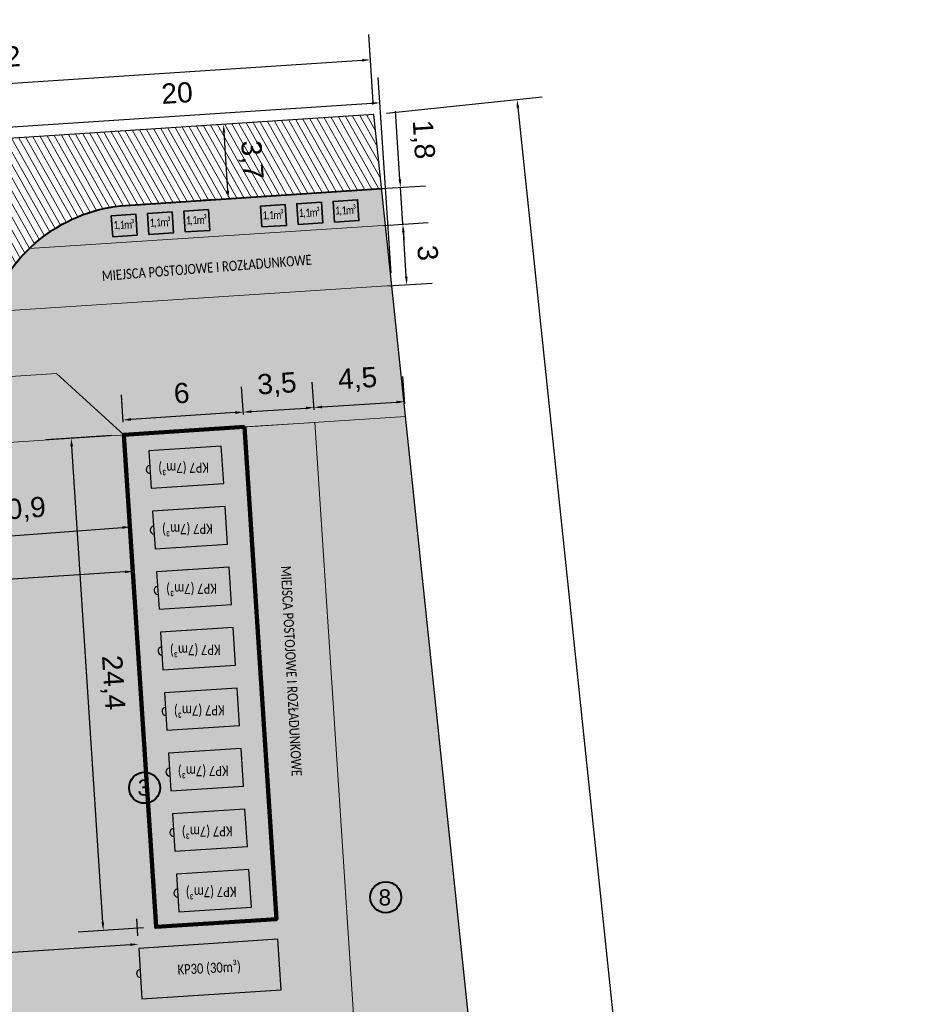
# Model space of a CAD drawing. Header units: millimetres. Extents: x 1599 to 2115, y 825 to 1141.
# Tile 6 of 6: x 1875 to 1920, y 1021 to 1070. Entities that reach past the tile are written whole.
import ezdxf
from ezdxf.lldxf.tags import DXFTag

# ---------------------------------------------------------------- set-up
doc = ezdxf.new("R2010")
doc.units = ezdxf.units.MM
for name, color, linetype, lineweight, true_color in [('kontenery', 7, 'Continuous', 35, 0x3b3b3b), ('Ogrodzenie', 7, 'Continuous', 30, 0xf1c15f), ('opisy', 7, 'Continuous', 40, 0x3c7386)]:
    doc.layers.add(name, color=color, linetype=linetype, lineweight=lineweight, true_color=true_color)
for name, color, linetype, lineweight in [('KRAWĘŻNIKI', 252, 'Continuous', 40), ('organizacja ruchu', 7, 'Continuous', 0), ('Teren utwardzony', 253, 'Continuous', 13), ('wiata', 251, 'Continuous', 90), ('wymiary', 250, 'Continuous', 0)]:
    doc.layers.add(name, color=color, linetype=linetype, lineweight=lineweight)
doc.layers.add('wyposażenie', color=251, linetype='Continuous')
doc.styles.add('ROMANS-08', font='arial.ttf', dxfattribs={"width": 0.8, "height": 130})
doc.styles.get("Standard").update_dxf_attribs({"font": 'arial.ttf'})
tags = doc.linetypes.add('DASHED', pattern=[19.049999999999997, 12.7, -6.35]).pattern_tags.tags
tags[6:7] = [DXFTag(74, 4), DXFTag(75, 0), DXFTag(340, '0'), DXFTag(46, 1.0), DXFTag(50, 0.0), DXFTag(44, 0.0), DXFTag(45, 0.0)]
tags[4:5] = [DXFTag(74, 4), DXFTag(75, 0), DXFTag(340, '0'), DXFTag(46, 1.0), DXFTag(50, 0.0), DXFTag(44, 0.0), DXFTag(45, 0.0)]
doc.dimstyles.new('ISO-25', dxfattribs={"dimtxt": 1, "dimasz": 0.4, "dimexe": 1.25, "dimexo": 0.625, "dimtad": 1, "dimdec": 1, "dimtxsty": 'Standard', "dimcen": 1, "dimadec": 0, "dimazin": 0, "dimtfac": 1, "dimtdec": 1, "dimtmove": 0, "dimatfit": 3, "dimfxl": 1, "dimarcsym": 0})
picture_1 = doc.add_image_def('image1.jpg', size_in_pixel=(1228, 751))

# ---------------------------------------------------------------- blocks, each defined once
blk = doc.blocks.new('*D108')
at = {"layer": 'Defpoints', "color": 0, "transparency": 16777216}
for p in [(1880.552623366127, 1049.293472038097), (1877.938603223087, 1049.122711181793), (1882.143162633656, 1024.945376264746)]:
    blk.add_point(p, dxfattribs=at)
at = {"layer": 'wymiary', "color": 0, "lineweight": -2, "transparency": 16777216}
for p, q in [((1879.928952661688, 1049.252730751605), (1876.69126181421, 1049.041228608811)), ((1879.503068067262, 1025.173764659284), (1877.964677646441, 1048.723561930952)), ((1881.519491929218, 1024.904634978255), (1878.281801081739, 1024.69313283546))]:
    blk.add_line(p, q, dxfattribs=at)
at = {"layer": 'wymiary', "color": 0, "transparency": 16777216}
for points in [[(1878.031202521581, 1048.727907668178), (1877.898152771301, 1048.719216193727), (1877.938603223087, 1049.122711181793)], [(1879.569592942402, 1025.178110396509), (1879.436543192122, 1025.169418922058), (1879.529142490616, 1024.774615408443)]]:
    blk.add_solid(points, dxfattribs=at)
at = {"layer": 'wymiary', "color": 0, "transparency": 16777216, "insert": (1879.957220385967, 1037.028578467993), "char_height": 1, "attachment_point": 5, "rotation": 273.73753615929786}
blk.add_mtext('24,4', dxfattribs=at)
blk = doc.blocks.new('*D109')
at = {"layer": 'Defpoints', "color": 0, "transparency": 16777216}
for p in [(1880.504707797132, 1050.02695105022), (1880.552623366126, 1049.293472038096), (1886.505750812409, 1049.682368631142)]:
    blk.add_point(p, dxfattribs=at)
at = {"layer": 'wymiary', "color": 0, "lineweight": -2, "transparency": 16777216}
for p, q in [((1880.511881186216, 1049.917142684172), (1880.423223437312, 1051.274292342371)), ((1886.4650086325, 1050.306039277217), (1886.376350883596, 1051.663188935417)), ((1886.058686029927, 1050.389772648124), (1880.90385701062, 1050.053026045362))]:
    blk.add_line(p, q, dxfattribs=at)
at = {"layer": 'wymiary', "color": 0, "transparency": 16777216}
for points in [[(1886.054340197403, 1050.456297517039), (1886.06303186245, 1050.323247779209), (1886.457835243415, 1050.415847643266)], [(1880.899511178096, 1050.119550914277), (1880.908202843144, 1049.986501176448), (1880.504707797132, 1050.02695105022)]]:
    blk.add_solid(points, dxfattribs=at)
at = {"layer": 'wymiary', "color": 0, "transparency": 16777216, "insert": (1883.407246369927, 1051.354557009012), "char_height": 1, "attachment_point": 5, "rotation": 3.737618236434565}
blk.add_mtext('6', dxfattribs=at)
blk = doc.blocks.new('*D116')
at = {"layer": 'Defpoints', "color": 0, "transparency": 16777216}
for p in [(1892.747364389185, 1067.847781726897), (1892.92471851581, 1065.134037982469), (1855.760054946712, 1062.705176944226)]:
    blk.add_point(p, dxfattribs=at)
at = {"layer": 'wymiary', "color": 0, "lineweight": -2, "transparency": 16777216}
for p, q in [((1892.883959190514, 1065.75770750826), (1892.665845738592, 1069.095120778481)), ((1855.981849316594, 1065.445006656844), (1892.348215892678, 1067.821695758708)), ((1855.719295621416, 1063.328846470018), (1855.501182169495, 1066.666259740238))]:
    blk.add_line(p, q, dxfattribs=at)
at = {"layer": 'wymiary', "color": 0, "transparency": 16777216}
for points in [[(1892.343868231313, 1067.888220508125), (1892.352563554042, 1067.75517100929), (1892.747364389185, 1067.847781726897)], [(1855.977501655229, 1065.511531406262), (1855.986196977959, 1065.378481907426), (1855.582700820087, 1065.418920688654)]]:
    blk.add_solid(points, dxfattribs=at)
at = {"layer": 'wymiary', "color": 0, "transparency": 16777216, "insert": (1874.085082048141, 1067.856696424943), "char_height": 1, "attachment_point": 5, "rotation": 3.7391933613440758}
blk.add_mtext('37,2', dxfattribs=at)
blk = doc.blocks.new('*D117')
at = {"layer": 'Defpoints', "color": 0, "transparency": 16777216}
for p in [(1892.924718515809, 1065.134037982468), (1917.518229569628, 898.873348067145), (1910.436133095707, 898.1307427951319)]:
    blk.add_point(p, dxfattribs=at)
at = {"layer": 'wymiary', "color": 0, "lineweight": -2, "transparency": 16777216}
for p, q in [((1893.546310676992, 1065.199216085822), (1901.249999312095, 1066.006999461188)), ((1900.048528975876, 1065.478824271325), (1917.476515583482, 899.2711670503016)), ((1911.05772525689, 898.1959208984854), (1918.761413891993, 899.0037042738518))]:
    blk.add_line(p, q, dxfattribs=at)
at = {"layer": 'wymiary', "color": 0, "transparency": 16777216}
for points in [[(1900.114832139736, 1065.485776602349), (1899.982225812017, 1065.471871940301), (1900.00681498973, 1065.876643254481)], [(1917.542818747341, 899.278119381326), (1917.410212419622, 899.2642147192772), (1917.518229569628, 898.873348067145)]]:
    blk.add_solid(points, dxfattribs=at)
at = {"layer": 'wymiary', "color": 0, "transparency": 16777216, "insert": (1909.981792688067, 982.5028443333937), "char_height": 1, "attachment_point": 5, "rotation": 275.9859719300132}
blk.add_mtext('167,9', dxfattribs=at)
blk = doc.blocks.new('*D135')
at = {"layer": 'Defpoints', "color": 0, "transparency": 16777216}
for p in [(1880.728650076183, 1046.598841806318), (1869.842229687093, 1045.787531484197), (1880.86742565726, 1044.736706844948)]:
    blk.add_point(p, dxfattribs=at)
at = {"layer": 'wymiary', "color": 0, "lineweight": -2, "transparency": 16777216}
for p, q in [((1880.775099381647, 1045.97557022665), (1880.960324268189, 1043.490163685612)), ((1869.888678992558, 1045.164259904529), (1870.073903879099, 1042.67885336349)), ((1870.379899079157, 1043.955124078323), (1880.468531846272, 1044.70697928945))]:
    blk.add_line(p, q, dxfattribs=at)
at = {"layer": 'wymiary', "color": 0, "transparency": 16777216}
for points in [[(1880.463577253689, 1044.773461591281), (1880.473486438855, 1044.640496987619), (1880.86742565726, 1044.736706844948)], [(1870.374944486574, 1044.021606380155), (1870.38485367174, 1043.888641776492), (1869.98100526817, 1043.925396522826)]]:
    blk.add_solid(points, dxfattribs=at)
at = {"layer": 'wymiary', "color": 0, "transparency": 16777216, "insert": (1875.333103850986, 1045.553616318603), "char_height": 1, "attachment_point": 5, "rotation": 4.262088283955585}
blk.add_mtext('10,9', dxfattribs=at)
blk = doc.blocks.new('*D136')
at = {"layer": 'Defpoints', "color": 0, "transparency": 16777216}
for p in [(1880.955249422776, 1043.130041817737), (1861.917597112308, 1041.885854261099), (1861.956403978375, 1041.292059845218)]:
    blk.add_point(p, dxfattribs=at)
at = {"layer": 'wymiary', "color": 0, "lineweight": -2, "transparency": 16777216}
for p, q in [((1880.594907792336, 1042.510161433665), (1862.355552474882, 1041.318145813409)), ((1880.996008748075, 1042.506372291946), (1881.07557493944, 1041.288908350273)), ((1861.958356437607, 1041.262184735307), (1862.037922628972, 1040.044720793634))]:
    blk.add_line(p, q, dxfattribs=at)
at = {"layer": 'wymiary', "color": 0, "transparency": 16777216}
for points in [[(1880.590560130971, 1042.576686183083), (1880.599255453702, 1042.443636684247), (1880.994056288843, 1042.536247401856)], [(1862.351204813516, 1041.384670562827), (1862.359900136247, 1041.251621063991), (1861.956403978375, 1041.292059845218)]]:
    blk.add_solid(points, dxfattribs=at)
at = {"layer": 'wymiary', "color": 0, "transparency": 16777216, "insert": (1871.395279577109, 1043.137498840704), "char_height": 1, "attachment_point": 5, "rotation": 3.739193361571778}
blk.add_mtext('19,1', dxfattribs=at)
blk = doc.blocks.new('*D144')
at = {"layer": 'Defpoints', "color": 0, "transparency": 16777216}
for p in [(1889.954566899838, 1050.644270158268), (1890.002481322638, 1049.910792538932), (1886.50575081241, 1049.682368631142)]:
    blk.add_point(p, dxfattribs=at)
at = {"layer": 'wymiary', "color": 0, "lineweight": -2, "transparency": 16777216}
for p, q in [((1889.961740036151, 1050.534463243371), (1889.873084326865, 1051.891611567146)), ((1886.465009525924, 1050.306039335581), (1886.376353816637, 1051.663187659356)), ((1886.856985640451, 1050.441920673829), (1889.555417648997, 1050.618195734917))]:
    blk.add_line(p, q, dxfattribs=at)
at = {"layer": 'wymiary', "color": 0, "transparency": 16777216}
for points in [[(1886.852639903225, 1050.508445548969), (1886.861331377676, 1050.375395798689), (1886.45783638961, 1050.415846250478)], [(1889.551071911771, 1050.684720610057), (1889.559763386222, 1050.551670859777), (1889.954566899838, 1050.644270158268)]]:
    blk.add_solid(points, dxfattribs=at)
at = {"layer": 'wymiary', "color": 0, "transparency": 16777216, "insert": (1888.126286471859, 1051.753405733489), "char_height": 1, "attachment_point": 5, "rotation": 3.737536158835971}
blk.add_mtext('3,5', dxfattribs=at)
blk = doc.blocks.new('*D145')
at = {"layer": 'Defpoints', "color": 0, "transparency": 16777216}
for p in [(1894.442209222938, 1050.937949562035), (1890.002481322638, 1049.910792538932), (1894.490196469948, 1050.204348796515)]:
    blk.add_point(p, dxfattribs=at)
at = {"layer": 'wymiary', "color": 0, "lineweight": -2, "transparency": 16777216}
for p, q in [((1889.961685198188, 1050.53445965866), (1889.872901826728, 1051.891727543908)), ((1894.449400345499, 1050.828015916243), (1894.360616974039, 1052.185283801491)), ((1890.353641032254, 1050.6705028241), (1894.043062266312, 1050.911840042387))]:
    blk.add_line(p, q, dxfattribs=at)
at = {"layer": 'wymiary', "color": 0, "transparency": 16777216}
for points in [[(1890.349289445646, 1050.737027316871), (1890.357992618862, 1050.603978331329), (1889.954494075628, 1050.644393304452)], [(1894.038710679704, 1050.978364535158), (1894.04741385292, 1050.845315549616), (1894.442209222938, 1050.937949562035)]]:
    blk.add_solid(points, dxfattribs=at)
at = {"layer": 'wymiary', "color": 0, "transparency": 16777216, "insert": (1892.118462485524, 1052.012469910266), "char_height": 1, "attachment_point": 5, "rotation": 3.7425740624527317}
blk.add_mtext('4,5', dxfattribs=at)
blk = doc.blocks.new('*D146')
at = {"layer": 'Defpoints', "color": 0, "transparency": 16777216}
for p in [(1892.792508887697, 1059.613664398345), (1894.354639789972, 1059.715755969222), (1892.988153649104, 1056.620050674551)]:
    blk.add_point(p, dxfattribs=at)
at = {"layer": 'wymiary', "color": 0, "lineweight": -2, "transparency": 16777216}
for p, q in [((1893.416178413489, 1059.654423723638), (1895.601978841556, 1059.797274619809)), ((1894.524198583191, 1057.121290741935), (1894.38072575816, 1059.316607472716)), ((1893.611823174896, 1056.660809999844), (1895.797623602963, 1056.803660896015))]:
    blk.add_line(p, q, dxfattribs=at)
at = {"layer": 'wymiary', "color": 0, "transparency": 16777216}
for points in [[(1894.447250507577, 1059.32095513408), (1894.314201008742, 1059.312259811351), (1894.354639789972, 1059.715755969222)], [(1894.590723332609, 1057.1256384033), (1894.457673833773, 1057.116943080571), (1894.550284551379, 1056.722142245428)]]:
    blk.add_solid(points, dxfattribs=at)
at = {"layer": 'wymiary', "color": 0, "transparency": 16777216, "insert": (1895.58595813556, 1058.293027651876), "char_height": 1, "attachment_point": 5, "rotation": 273.739193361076}
blk.add_mtext('3', dxfattribs=at)
blk = doc.blocks.new('*D147')
at = {"layer": 'Defpoints', "color": 0, "transparency": 16777216}
for p in [(1894.235804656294, 1061.534084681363), (1892.673673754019, 1061.431993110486), (1892.792508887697, 1059.613664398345)]:
    blk.add_point(p, dxfattribs=at)
at = {"layer": 'wymiary', "color": 0, "lineweight": -2, "transparency": 16777216}
for p, q in [((1894.209718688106, 1061.93323317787), (1893.989389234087, 1065.304554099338)), ((1893.297343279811, 1061.472752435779), (1895.483143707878, 1061.61560333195)), ((1894.354639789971, 1059.715755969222), (1894.235804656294, 1061.534084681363)), ((1893.416178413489, 1059.654423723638), (1895.601978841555, 1059.797274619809)), ((1894.380725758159, 1059.316607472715), (1894.406811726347, 1058.917458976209))]:
    blk.add_line(p, q, dxfattribs=at)
at = {"layer": 'wymiary', "color": 0, "transparency": 16777216}
for points in [[(1894.276243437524, 1061.937580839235), (1894.143193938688, 1061.928885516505), (1894.235804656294, 1061.534084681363)], [(1894.447250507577, 1059.32095513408), (1894.314201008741, 1059.312259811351), (1894.354639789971, 1059.715755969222)]]:
    blk.add_solid(points, dxfattribs=at)
at = {"layer": 'wymiary', "color": 0, "transparency": 16777216, "insert": (1895.30985619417, 1063.898418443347), "char_height": 1, "attachment_point": 5, "rotation": 273.7391933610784}
blk.add_mtext('1,8', dxfattribs=at)
blk = doc.blocks.new('*D149')
at = {"layer": 'Defpoints', "color": 0, "transparency": 16777216}
for p in [(1893.22061375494, 1065.720129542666), (1893.811822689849, 1056.673880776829), (1873.876421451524, 1055.37102169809)]:
    blk.add_point(p, dxfattribs=at)
at = {"layer": 'wymiary', "color": 0, "lineweight": -2, "transparency": 16777216}
for p, q in [((1893.771063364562, 1057.297550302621), (1893.139095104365, 1066.96746859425)), ((1873.835662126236, 1055.994691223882), (1873.203693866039, 1065.664609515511)), ((1873.684361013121, 1064.443356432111), (1892.821465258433, 1065.694043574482))]:
    blk.add_line(p, q, dxfattribs=at)
at = {"layer": 'wymiary', "color": 0, "transparency": 16777216}
for points in [[(1892.817117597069, 1065.7605683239), (1892.825812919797, 1065.627518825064), (1893.22061375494, 1065.720129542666)], [(1873.680013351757, 1064.509881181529), (1873.688708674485, 1064.376831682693), (1873.285212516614, 1064.417270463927)]]:
    blk.add_solid(points, dxfattribs=at)
at = {"layer": 'wymiary', "color": 0, "transparency": 16777216, "insert": (1883.178856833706, 1066.201855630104), "char_height": 1, "attachment_point": 5, "rotation": 3.7391933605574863}
blk.add_mtext('20', dxfattribs=at)
blk = doc.blocks.new('*D150')
at = {"layer": 'Defpoints', "color": 0, "transparency": 16777216}
for p in [(1885.477042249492, 1064.647302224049), (1885.477042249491, 1064.647302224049), (1885.716889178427, 1060.977339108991)]:
    blk.add_point(p, dxfattribs=at)
at = {"layer": 'wymiary', "color": 0, "lineweight": -2, "transparency": 16777216}
for p, q in [((1884.8533727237, 1064.606542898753), (1884.229703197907, 1064.565783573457)), ((1885.690803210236, 1061.376487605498), (1885.503128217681, 1064.248153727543)), ((1885.093219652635, 1060.936579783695), (1884.469550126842, 1060.895820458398))]:
    blk.add_line(p, q, dxfattribs=at)
at = {"layer": 'wymiary', "color": 0, "transparency": 16777216}
for points in [[(1885.569652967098, 1064.252501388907), (1885.436603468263, 1064.243806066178), (1885.477042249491, 1064.647302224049)], [(1885.757327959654, 1061.380835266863), (1885.624278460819, 1061.372139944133), (1885.716889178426, 1060.977339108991)]]:
    blk.add_solid(points, dxfattribs=at)
at = {"layer": 'wymiary', "color": 0, "transparency": 16777216, "insert": (1886.820310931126, 1062.892271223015), "char_height": 1, "attachment_point": 5, "rotation": 273.73919336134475}
blk.add_mtext('3,7', dxfattribs=at)
blk = doc.blocks.new('*D151')
at = {"layer": 'Defpoints', "color": 0, "transparency": 16777216}
for p in [(1881.280326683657, 1023.886880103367), (1863.285733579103, 1022.918737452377), (1863.299221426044, 1022.712264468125)]:
    blk.add_point(p, dxfattribs=at)
at = {"layer": 'wymiary', "color": 0, "lineweight": -2, "transparency": 16777216}
for p, q in [((1881.239585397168, 1024.510550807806), (1881.185356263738, 1025.340694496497)), ((1863.258480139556, 1023.335935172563), (1863.204251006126, 1024.166078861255)), ((1880.867689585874, 1024.067278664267), (1863.684882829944, 1022.94481187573))]:
    blk.add_line(p, q, dxfattribs=at)
at = {"layer": 'wymiary', "color": 0, "transparency": 16777216}
for points in [[(1880.863343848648, 1024.133803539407), (1880.872035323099, 1024.000753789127), (1881.266838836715, 1024.09335308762)], [(1863.680537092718, 1023.01133675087), (1863.689228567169, 1022.87828700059), (1863.285733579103, 1022.918737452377)]]:
    blk.add_solid(points, dxfattribs=at)
at = {"layer": 'wymiary', "color": 0, "transparency": 16777216, "insert": (1872.202262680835, 1024.639203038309), "char_height": 1, "attachment_point": 5, "rotation": 3.737536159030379}
blk.add_mtext('18', dxfattribs=at)

msp = doc.modelspace()

# ---------------------------------------------------------------- hatches: boundary and pattern name
at = {"layer": 'kontenery', "true_color": 0xffffff}
h = msp.add_hatch(color=7, dxfattribs=at)
h.dxf.hatch_style = 1
h.paths.add_polyline_path([(1888.524399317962, 1060.687935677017), (1887.310804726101, 1060.608622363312), (1887.378221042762, 1059.577066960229), (1888.591815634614, 1059.656380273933)])
h = msp.add_hatch(color=7, dxfattribs=at)
h.dxf.hatch_style = 1
h.paths.add_polyline_path([(1890.320567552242, 1060.80532253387), (1889.106972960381, 1060.726009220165), (1889.174389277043, 1059.694453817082), (1890.387983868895, 1059.773767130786)])
h = msp.add_hatch(color=7, dxfattribs=at)
h.dxf.hatch_style = 1
h.paths.add_polyline_path([(1892.116735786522, 1060.922709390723), (1890.903141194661, 1060.843396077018), (1890.970557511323, 1059.811840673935), (1892.184152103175, 1059.891153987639)])
h = msp.add_hatch(color=7, dxfattribs=at)
h.dxf.hatch_style = 1
h.paths.add_polyline_path([(1881.140152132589, 1060.205345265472), (1879.926557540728, 1060.126031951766), (1879.99397385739, 1059.094476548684), (1881.207568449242, 1059.173789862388)])
h = msp.add_hatch(color=7, dxfattribs=at)
h.dxf.hatch_style = 1
h.paths.add_polyline_path([(1882.936320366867, 1060.32273212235), (1881.722725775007, 1060.243418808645), (1881.790142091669, 1059.211863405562), (1883.003736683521, 1059.291176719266)])
h = msp.add_hatch(color=7, dxfattribs=at)
h.dxf.hatch_style = 1
h.paths.add_polyline_path([(1884.732488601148, 1060.440118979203), (1883.518894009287, 1060.360805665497), (1883.586310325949, 1059.329250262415), (1884.799904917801, 1059.408563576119)])
at = {"layer": 'opisy', "true_color": 0xffffff}
for points in [[(1881.534530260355, 1031.06289303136, -0.9999999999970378), (1881.609244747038, 1032.596404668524, -1.000000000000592)], [(1894.199701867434, 1026.74650896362, -0.9999999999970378), (1892.813754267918, 1026.085911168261, -1.000000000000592)]]:
    msp.add_hatch(color=7, dxfattribs=at).paths.add_polyline_path(points)
at = {"layer": 'Teren utwardzony', "true_color": 0xb9e08a}
h = msp.add_hatch(dxfattribs=at)
h.set_pattern_fill('ANSI31', color=71, scale=0.1, angle=254.4223784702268)
h.set_pattern_definition([(299.4223784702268, (0, 0), (0.27654948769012, 0.1559699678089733), [])])
h.paths.add_polyline_path([(1873.485131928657, 1061.35824914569), (1868.495775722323, 1061.0321745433), (1868.887065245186, 1055.044947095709), (1873.87642145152, 1055.371021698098)], flags=17)
h.paths.add_polyline_path([(1883.708277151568, 980.3691762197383), (1878.73553986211, 979.8477513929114, 0.3908220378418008), (1884.121147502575, 976.4881742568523)], flags=17)
edge = h.paths.add_edge_path()
edge.add_arc((1852.845766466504, 1052.577955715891), 8.285566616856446, 221.592685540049, 272.7745225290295)
edge.add_line((1853.246834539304, 1044.30210176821), (1853.745770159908, 1044.334709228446))
edge.add_line((1853.745770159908, 1044.334709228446), (1855.180716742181, 1022.378201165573))
edge.add_line((1855.180716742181, 1022.378201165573), (1842.122533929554, 1039.313528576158))
edge.add_line((1842.122533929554, 1039.313528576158), (1846.649133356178, 1047.077741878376))
edge = h.paths.add_edge_path()
edge.add_arc((1856.029557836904, 1057.211056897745), 3.000000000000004, 149.7574672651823, 261.838344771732)
edge.add_line((1855.603658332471, 1054.241442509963), (1855.12203933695, 1061.61082579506))
edge.add_line((1855.12203933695, 1061.61082579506), (1853.437854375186, 1058.722041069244))
h.paths.add_polyline_path([(1855.242577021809, 1044.432531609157), (1856.240789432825, 1044.492526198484), (1856.240448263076, 1044.497746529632)])
edge = h.paths.add_edge_path()
edge.add_line((1868.887065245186, 1055.044947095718), (1868.495775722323, 1061.0321745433))
edge.add_line((1868.495775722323, 1061.0321745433), (1873.485131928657, 1061.35824914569))
edge.add_line((1873.485131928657, 1061.35824914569), (1873.876421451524, 1055.37102169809))
edge.add_arc((1881.258932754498, 1052.889997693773), 7.788257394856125, 96.47199524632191, 161.4241632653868, ccw=False)
edge.add_line((1880.38105932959, 1060.628621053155), (1893.308552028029, 1061.473484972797))
edge.add_line((1893.308552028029, 1061.473484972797), (1892.92471851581, 1065.134037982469))
edge.add_line((1892.92471851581, 1065.134037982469), (1855.760054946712, 1062.705176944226))
edge.add_line((1855.760054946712, 1062.705176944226), (1855.12203933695, 1061.61082579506))
edge.add_line((1855.12203933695, 1061.61082579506), (1855.603658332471, 1054.241442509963))
edge.add_arc((1856.029557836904, 1057.211056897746), 3.000000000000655, 261.8383447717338, 273.7391933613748)
edge.add_line((1856.225202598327, 1054.217443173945), (1868.887065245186, 1055.044947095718))
edge = h.paths.add_edge_path()
edge.add_line((1876.621419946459, 1004.860768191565), (1875.924056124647, 1011.511404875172))
edge.add_line((1875.924056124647, 1011.511404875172), (1864.753708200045, 1010.781701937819))
edge.add_line((1864.753708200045, 1010.781701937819), (1857.859593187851, 1019.722769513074))
edge.add_line((1857.859593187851, 1019.722769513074), (1856.338255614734, 1043.001169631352))
edge.add_line((1856.338255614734, 1043.001169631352), (1855.34039940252, 1042.935724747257))
edge.add_line((1855.34039940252, 1042.935724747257), (1856.82312474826, 1020.248140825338))
edge.add_line((1856.82312474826, 1020.248140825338), (1865.688739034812, 1008.750210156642))
edge.add_line((1865.688739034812, 1008.750210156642), (1868.064507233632, 1010.582074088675))
edge.add_line((1868.064507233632, 1010.582074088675), (1870.506992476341, 1007.414383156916))
edge.add_line((1870.506992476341, 1007.414383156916), (1868.275369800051, 1005.693664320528))
edge.add_arc((1871.987184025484, 1010.407732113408), 5.999999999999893, 231.7834253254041, 275.9859719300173)
edge.add_line((1872.612893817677, 1004.440447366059), (1876.621419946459, 1004.860768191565))
edge = h.paths.add_edge_path()
edge.add_line((1882.914549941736, 1011.968058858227), (1883.583252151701, 1005.590762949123))
edge.add_line((1883.583252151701, 1005.590762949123), (1896.015095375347, 1006.894325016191))
edge.add_line((1896.015095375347, 1006.894325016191), (1902.950045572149, 940.7569190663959))
edge.add_line((1902.950045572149, 940.7569190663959), (1896.485487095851, 940.0790667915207))
edge.add_line((1896.485487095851, 940.0790667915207), (1897.006911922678, 935.1063295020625))
edge.add_line((1897.006911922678, 935.1063295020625), (1890.542353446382, 934.4284772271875))
edge.add_line((1890.542353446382, 934.4284772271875), (1887.786961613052, 960.7061667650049))
edge.add_arc((1874.247078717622, 957.7563580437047), 13.85748174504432, 12.29045340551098, 66.33479282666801)
edge.add_arc((1883.249139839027, 981.086810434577), 11.18058244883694, 192.041091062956, 252.081918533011, ccw=False)
edge.add_line((1872.314549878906, 978.7543940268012), (1871.484442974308, 986.6709782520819))
edge.add_arc((1865.517158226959, 986.0452684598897), 5.999999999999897, 5.985971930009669, 37.63444134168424)
edge.add_line((1870.268694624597, 989.7089963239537), (1837.773020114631, 1031.853059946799))
edge.add_line((1837.773020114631, 1031.853059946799), (1837.266364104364, 1030.984022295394))
edge.add_line((1837.266364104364, 1030.984022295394), (1838.848663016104, 1006.440246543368))
edge.add_line((1838.848663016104, 1006.440246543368), (1860.87340282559, 970.1005172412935))
edge.add_line((1860.87340282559, 970.1005172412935), (1890.204446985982, 920.2068581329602))
edge.add_line((1890.204446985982, 920.2068581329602), (1899.640402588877, 897.6362865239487))
edge.add_line((1899.640402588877, 897.6362865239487), (1910.436133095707, 898.130742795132))
edge.add_line((1910.436133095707, 898.130742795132), (1898.393500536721, 1012.979221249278))
edge.add_line((1898.393500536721, 1012.979221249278), (1882.914549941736, 1011.968058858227))
at = {"layer": 'Teren utwardzony', "true_color": 0xb0b0b0}
h = msp.add_hatch(dxfattribs=at)
h.set_pattern_fill('AR-B816', color=253, scale=0.002, angle=274)
h.set_pattern_definition([(274, (448.1767968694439, 40.17723832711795), (0.4054100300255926, 0.02834903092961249), []), (3.999999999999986, (448.1767968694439, 40.17723832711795), (0.3770609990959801, 0.4337590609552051), [0.4064, -0.4064])])
h.paths.add_polyline_path([(1855.603658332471, 1054.241442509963, -0.5321621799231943), (1853.437854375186, 1058.722041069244), (1846.649133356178, 1047.077741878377, 0.2271110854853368), (1853.246834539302, 1044.30210176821), (1856.240448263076, 1044.497746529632)])
h.paths.add_polyline_path([(1893.308552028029, 1061.473484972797), (1880.38105932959, 1060.628621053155, 0.291246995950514), (1873.876421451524, 1055.37102169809), (1856.225202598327, 1054.217443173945, -0.05197397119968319), (1855.603658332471, 1054.241442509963), (1856.240448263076, 1044.497746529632), (1856.739383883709, 1044.530353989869), (1861.7239904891, 1044.848281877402), (1862.3109247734, 1035.867440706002), (1857.321568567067, 1035.541366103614), (1856.734124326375, 1044.53001025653), (1856.240448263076, 1044.497746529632), (1857.859593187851, 1019.722769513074), (1864.753708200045, 1010.781701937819), (1898.393500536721, 1012.979221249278)])
h = msp.add_hatch(dxfattribs=at)
h.set_pattern_fill('AR-B816', color=253, scale=0.002, angle=218)
h.set_pattern_definition([(218, (448.1767968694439, 40.17723832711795), (0.2502048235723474, -0.3202475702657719), []), (307.9999999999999, (448.1767968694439, 40.17723832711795), (0.5704523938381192, -0.07004274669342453), [0.4064, -0.4064])])
h.paths.add_polyline_path([(1881.253310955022, 1003.838229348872), (1871.936398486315, 1002.861288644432, -0.2602546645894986), (1866.559152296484, 1005.164845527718), (1841.307000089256, 1037.914690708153), (1837.773020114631, 1031.853059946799), (1870.268694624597, 989.7089963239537, -0.1389770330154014), (1871.484442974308, 986.6709782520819), (1872.314549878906, 978.7543940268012, 0.2681401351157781), (1879.809356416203, 970.4485157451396, -0.2402833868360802), (1887.786961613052, 960.7061667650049), (1890.542353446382, 934.4284772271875), (1897.006911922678, 935.1063295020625), (1896.485487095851, 940.0790667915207), (1901.458224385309, 940.6004916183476), (1897.547538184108, 977.8960212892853), (1884.121147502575, 976.4881742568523, -0.3908220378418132), (1878.73553986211, 979.8477513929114), (1883.714134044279, 980.3697903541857)])
at = {"layer": 'wyposażenie', "true_color": 0xffffff}
h = msp.add_hatch(color=7, dxfattribs=at)
h.dxf.hatch_style = 1
h.paths.add_polyline_path([(1885.488543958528, 1046.883774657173), (1885.367297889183, 1048.739818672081), (1881.774954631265, 1048.505148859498), (1881.896200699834, 1046.649104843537), (1881.896665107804, 1046.649135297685)])
h = msp.add_hatch(color=7, dxfattribs=at)
h.dxf.hatch_style = 1
h.paths.add_polyline_path([(1885.684102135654, 1043.890155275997), (1885.562856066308, 1045.746199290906), (1881.970512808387, 1045.511529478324), (1882.091758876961, 1043.655485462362), (1882.092223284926, 1043.65551591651)])
h = msp.add_hatch(color=7, dxfattribs=at)
h.dxf.hatch_style = 1
h.paths.add_polyline_path([(1885.879660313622, 1040.896535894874), (1885.758414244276, 1042.752579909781), (1882.166070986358, 1042.517910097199), (1882.287317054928, 1040.661866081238), (1882.287781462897, 1040.661896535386)])
h = msp.add_hatch(color=7, dxfattribs=at)
h.dxf.hatch_style = 1
h.paths.add_polyline_path([(1886.075218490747, 1037.902916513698), (1885.953972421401, 1039.758960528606), (1882.36162916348, 1039.524290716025), (1882.482875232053, 1037.668246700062), (1882.483339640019, 1037.668277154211)])
h = msp.add_hatch(color=7, dxfattribs=at)
h.dxf.hatch_style = 1
h.paths.add_polyline_path([(1886.270776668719, 1034.909297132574), (1886.149530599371, 1036.765341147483), (1882.557187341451, 1036.5306713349), (1882.678433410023, 1034.674627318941), (1882.678897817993, 1034.674657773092)])
h = msp.add_hatch(color=7, dxfattribs=at)
h.dxf.hatch_style = 1
h.paths.add_polyline_path([(1886.466334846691, 1031.915677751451), (1886.345088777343, 1033.771721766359), (1882.752745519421, 1033.537051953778), (1882.873991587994, 1031.681007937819), (1882.874455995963, 1031.681038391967)])
h = msp.add_hatch(color=7, dxfattribs=at)
h.dxf.hatch_style = 1
h.paths.add_polyline_path([(1886.661893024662, 1028.922058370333), (1886.540646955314, 1030.778102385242), (1882.948303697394, 1030.54343257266), (1883.069549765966, 1028.6873885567), (1883.070014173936, 1028.687419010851)])
h = msp.add_hatch(color=7, dxfattribs=at)
h.dxf.hatch_style = 1
h.paths.add_polyline_path([(1886.857451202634, 1025.92843898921), (1886.736205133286, 1027.784483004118), (1883.143861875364, 1027.549813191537), (1883.265107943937, 1025.693769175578), (1883.265572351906, 1025.693799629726)])
h = msp.add_hatch(color=7, dxfattribs=at)
h.dxf.hatch_style = 1
h.paths.add_polyline_path([(1881.280326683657, 1023.886880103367), (1881.443291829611, 1021.392197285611), (1888.328616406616, 1021.841981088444), (1888.165651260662, 1024.336663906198), (1884.872205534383, 1024.121519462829)])

# ---------------------------------------------------------------- linework, layer by layer
at = {"layer": 'kontenery'}
for points in [[(1887.378221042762, 1059.577066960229), (1888.591815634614, 1059.656380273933), (1888.524399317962, 1060.687935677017), (1887.310804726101, 1060.608622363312)], [(1889.174389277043, 1059.694453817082), (1890.387983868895, 1059.773767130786), (1890.320567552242, 1060.80532253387), (1889.106972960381, 1060.726009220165)], [(1890.970557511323, 1059.811840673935), (1892.184152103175, 1059.891153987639), (1892.116735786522, 1060.922709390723), (1890.903141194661, 1060.843396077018)], [(1879.99397385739, 1059.094476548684), (1881.207568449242, 1059.173789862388), (1881.140152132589, 1060.205345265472), (1879.926557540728, 1060.126031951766)], [(1881.790142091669, 1059.211863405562), (1883.003736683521, 1059.291176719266), (1882.936320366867, 1060.32273212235), (1881.722725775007, 1060.243418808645)], [(1883.586310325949, 1059.329250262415), (1884.799904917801, 1059.408563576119), (1884.732488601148, 1060.440118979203), (1883.518894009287, 1060.360805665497)]]:
    msp.add_lwpolyline(points, close=True, dxfattribs=at)
at = {"layer": 'KRAWĘŻNIKI'}
msp.add_lwpolyline([(1853.437854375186, 1058.722041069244, 0.6007521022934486), (1856.225202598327, 1054.217443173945), (1873.876421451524, 1055.37102169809, -0.2912469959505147), (1880.38105932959, 1060.628621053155), (1893.308552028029, 1061.473484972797)], format="xyb", dxfattribs=at)
at = {"layer": 'KRAWĘŻNIKI', "color": 1, "linetype": 'DASHED', "lineweight": 15, "ltscale": 0.5}
msp.add_lwpolyline([(1908.555764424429, 916.0634896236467), (1897.566423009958, 915.5601657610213), (1894.686705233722, 922.4483792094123), (1865.166751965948, 972.6633827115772), (1849.366271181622, 998.7333930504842), (1847.441916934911, 1028.582948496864), (1858.683047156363, 1047.864206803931), (1894.490196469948, 1050.204348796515)], dxfattribs=at)
at = {"layer": 'Ogrodzenie'}
msp.add_lwpolyline([(1880.523316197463, 1010.800061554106), (1884.004232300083, 1011.165058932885), (1883.913191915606, 1012.033295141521), (1898.393500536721, 1012.979221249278), (1892.924718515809, 1065.134037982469), (1855.760054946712, 1062.705176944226), (1855.122039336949, 1061.61082579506), (1857.85959318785, 1019.722769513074), (1864.753708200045, 1010.781701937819), (1874.925414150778, 1011.446168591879), (1875.053305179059, 1010.226494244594), (1876.545126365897, 1010.382921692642)], dxfattribs=at)
at = {"layer": 'opisy'}
for centre, radius in [((1881.571887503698, 1031.829648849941), 0.7676653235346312), ((1893.506728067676, 1026.416210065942), 0.7676653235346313)]:
    msp.add_circle(centre, radius, dxfattribs=at)
at = {"layer": 'organizacja ruchu', "color": 253, "linetype": 'DASHED', "ltscale": 0.1, "true_color": 0xb0b0b0}
for points in [[(1893.616177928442, 1059.66749450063), (1875.864261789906, 1058.507335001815)], [(1893.811822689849, 1056.673880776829), (1893.811822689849, 1056.673880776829), (1873.876421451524, 1055.37102169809)], [(1848.623166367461, 1050.463686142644), (1877.21452651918, 1052.33224713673), (1880.552622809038, 1049.293480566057)], [(1888.556767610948, 1018.349425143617), (1892.049323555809, 1018.57757634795), (1890.002481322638, 1049.910792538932), (1886.50575081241, 1049.682368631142)]]:
    msp.add_lwpolyline(points, dxfattribs=at)
at = {"layer": 'wiata'}
msp.add_lwpolyline([(1886.509925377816, 1049.682641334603), (1880.552622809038, 1049.293480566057), (1882.143162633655, 1024.945376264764), (1888.100465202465, 1025.334537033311)], close=True, dxfattribs=at)
at = {"layer": 'wyposażenie'}
for points in [[(1881.774954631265, 1048.505148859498), (1881.896200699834, 1046.64910484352), (1885.488543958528, 1046.883774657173), (1885.367297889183, 1048.739818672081)], [(1881.970512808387, 1045.511529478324), (1882.091758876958, 1043.655485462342), (1885.684102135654, 1043.890155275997), (1885.562856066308, 1045.746199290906)], [(1882.166070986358, 1042.517910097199), (1882.287317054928, 1040.661866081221), (1885.879660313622, 1040.896535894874), (1885.758414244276, 1042.752579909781)], [(1882.36162916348, 1039.524290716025), (1882.482875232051, 1037.668246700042), (1886.075218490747, 1037.902916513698), (1885.953972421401, 1039.758960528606)], [(1882.557187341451, 1036.5306713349), (1882.678433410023, 1034.674627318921), (1886.270776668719, 1034.909297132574), (1886.149530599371, 1036.765341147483)], [(1882.752745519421, 1033.537051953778), (1882.873991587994, 1031.681007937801), (1886.466334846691, 1031.915677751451), (1886.345088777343, 1033.771721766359)], [(1882.948303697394, 1030.54343257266), (1883.069549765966, 1028.68738855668), (1886.661893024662, 1028.922058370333), (1886.540646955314, 1030.778102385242)], [(1883.143861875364, 1027.549813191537), (1883.265107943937, 1025.69376917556), (1886.857451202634, 1025.92843898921), (1886.736205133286, 1027.784483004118)], [(1888.165651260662, 1024.336663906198), (1881.280326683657, 1023.886880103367), (1881.443291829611, 1021.392197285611), (1888.328616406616, 1021.841981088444)]]:
    msp.add_lwpolyline(points, close=True, dxfattribs=at)
for centre, start, end in [((1881.856357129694, 1047.578689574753), 99.85087337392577, 267.6241992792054), ((1882.051915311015, 1044.585070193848), 99.85087337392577, 267.6241992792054), ((1882.247473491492, 1041.591450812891), 99.85087337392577, 267.6241992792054), ((1882.443031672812, 1038.597831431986), 99.85087337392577, 267.6241992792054), ((1882.638589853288, 1035.60421205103), 99.85087337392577, 267.6241992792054), ((1882.834148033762, 1032.610592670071), 99.85087337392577, 267.6241992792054), ((1883.02970620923, 1029.616973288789), 99.85087337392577, 267.6241992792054), ((1883.225264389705, 1026.62335390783), 99.85087337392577, 267.6241992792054), ((1881.382615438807, 1022.640692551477), 99.85087319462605, 267.6241990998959)]:
    msp.add_arc(centre, 0.2032472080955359, start, end, dxfattribs=at)

# ---------------------------------------------------------------- texts
at = {"layer": 'opisy', "style": 'ROMANS-08'}
for s, insert, char_height, width, attachment_point, rotation in [('\\pi-4.5437,l4.5437,t4.5437;{\\fCalibri|b0|i0|c238|p34;\\T0.75;1,1m³}', (1890.226018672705, 1060.019415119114), 0.3999999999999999, 3.702303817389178, 9, 1.4965612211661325), ('\\pi-4.5437,l4.5437,t4.5437;{\\fCalibri|b0|i0|c238|p34;\\T0.75;1,1m³}', (1892.022186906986, 1060.136801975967), 0.3999999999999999, 3.702303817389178, 9, 1.4965612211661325), ('\\pi-4.5437,l4.5437,t4.5437;{\\fCalibri|b0|i0|c238|p34;\\T0.75;1,1m³}', (1882.841771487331, 1059.536824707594), 0.3999999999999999, 3.702303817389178, 9, 1.4965612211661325), ('\\pi-4.5437,l4.5437,t4.5437;{\\fCalibri|b0|i0|c238|p34;\\T0.75;1,1m³}', (1884.637939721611, 1059.654211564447), 0.3999999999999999, 3.702303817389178, 9, 1.4965612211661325), ('\\pi-4.5437,l4.5437,t4.5437;{\\fCalibri|b0|i0|c238|p34;\\T0.75;1,1m³}', (1888.429850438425, 1059.902028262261), 0.3999999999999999, 3.702303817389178, 9, 1.4965612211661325), ('\\pi-4.5437,l4.5437,t4.5437;{\\fCalibri|b0|i0|c238|p34;\\T0.75;1,1m³}', (1881.045603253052, 1059.419437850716), 0.3999999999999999, 3.702303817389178, 9, 1.4965612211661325), ('\\pi-4.5437,l4.5437,t4.5437;{\\fCalibri|b0|i0|c238|p34;KP7 (7m³)\\P}', (1884.748275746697, 1048.031394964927), 0.4999999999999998, 3.702303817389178, 7, 180.81529972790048), ('\\pi-4.5437,l4.5437,t4.5437;{\\fCalibri|b0|i0|c238|p34;KP7 (7m³)\\P}', (1884.935380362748, 1045.004064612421), 0.4999999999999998, 3.702303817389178, 7, 180.81529972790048), ('\\pi-4.5437,l4.5437,t4.5437;{\\fCalibri|b0|i0|c238|p34;KP7 (7m³)\\P}', (1885.139392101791, 1042.044156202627), 0.4999999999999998, 3.702303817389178, 7, 180.81529972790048), ('\\pi-4.5437,l4.5437,t4.5437;{\\fCalibri|b0|i0|c238|p34;KP7 (7m³)\\P}', (1885.326496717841, 1039.016825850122), 0.4999999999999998, 3.702303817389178, 7, 180.81529972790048), ('\\pi-4.5437,l4.5437,t4.5437;{\\fCalibri|b0|i0|c238|p34;KP7 (7m³)\\P}', (1885.522054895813, 1036.023206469), 0.4999999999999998, 3.702303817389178, 7, 180.81529972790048), ('\\pi-4.5437,l4.5437,t4.5437;{\\fCalibri|b0|i0|c238|p34;KP7 (7m³)\\P}', (1885.717613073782, 1033.029587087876), 0.4999999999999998, 3.702303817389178, 7, 180.81529972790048), ('\\pi-4.5437,l4.5437,t4.5437;{\\fCalibri|b0|i0|c238|p34;KP7 (7m³)\\P}', (1885.913171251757, 1030.035967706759), 0.4999999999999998, 3.702303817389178, 7, 180.81529972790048), ('\\pi-4.5437,l4.5437,t4.5437;{\\fCalibri|b0|i0|c238|p34;KP7 (7m³)\\P}', (1886.108729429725, 1027.042348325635), 0.4999999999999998, 3.702303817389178, 7, 180.81529972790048), ('\\pi-4.5437,l4.5437,t4.5437;{\\fCalibri|b0|i0|c238|p34;KP30 (30m³)}', (1883.221978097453, 1022.474706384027), 0.4999999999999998, 3.702303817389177, 7, 2.922290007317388)]:
    msp.add_mtext(s, dxfattribs=dict(at, insert=insert, char_height=char_height, width=width, attachment_point=attachment_point, rotation=rotation))
at = {"layer": 'opisy', "color": 18, "true_color": 0x000000, "width": 11.09408028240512, "style": 'ROMANS-08'}
for insert, char_height, attachment_point, rotation in [((1879.441319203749, 1057.400556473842), 0.4999999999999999, 1, 4.460280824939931), ((1888.306417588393, 1042.795445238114), 0.4999999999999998, 7, 273.0164486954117)]:
    msp.add_mtext('{\\fCalibri|b0|i0|c238|p34;\\C256;MIEJSCA POSTOJOWE I ROZŁADUNKOWE}', dxfattribs=dict(at, insert=insert, char_height=char_height, attachment_point=attachment_point, rotation=rotation))
at = {"layer": 'opisy', "insert": (1881.863479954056, 1032.231164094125), "char_height": 0.7999999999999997, "width": 1.209994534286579, "attachment_point": 3, "rotation": 357.7515642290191}
msp.add_mtext('3', dxfattribs=at)
at = {"layer": 'opisy', "insert": (1893.771158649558, 1026.808016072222), "char_height": 0.7999999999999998, "width": 1.209994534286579, "attachment_point": 3}
msp.add_mtext('8', dxfattribs=at)

# ---------------------------------------------------------------- dimensions: what is measured, and where the dimension line sits
at = {"layer": 'wymiary'}
for p1, p2, distance, picture, middle in [((1855.760054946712, 1062.705176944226), (1892.92471851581, 1065.134037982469), 2.719532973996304, '*D116', (1874.085082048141, 1067.856696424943)), ((1873.876421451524, 1055.37102169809), (1893.811822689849, 1056.673880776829), 9.065547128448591, '*D149', (1883.178856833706, 1066.201855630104)), ((1892.92471851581, 1065.134037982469), (1910.436133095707, 898.130742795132), 7.120923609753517, '*D117', (1909.981792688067, 982.5028443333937)), ((1892.792508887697, 1059.613664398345), (1892.673673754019, 1061.431993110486), -1.5654633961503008, '*D147', (1895.30985619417, 1063.898418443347)), ((1885.716889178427, 1060.977339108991), (1885.477042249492, 1064.64730222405), 9.66866284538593e-13, '*D150', (1886.820310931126, 1062.892271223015)), ((1892.988153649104, 1056.620050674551), (1892.792508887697, 1059.613664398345), -1.565463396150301, '*D146', (1895.58595813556, 1058.293027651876)), ((1890.002481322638, 1049.910792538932), (1894.490196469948, 1050.204348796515), 0.7351685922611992, '*D145', (1892.118462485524, 1052.012469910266)), ((1886.50575081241, 1049.682368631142), (1890.002481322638, 1049.910792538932), 0.7350409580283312, '*D144', (1888.126286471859, 1051.753405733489)), ((1886.50575081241, 1049.682368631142), (1880.552623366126, 1049.293472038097), -0.7350424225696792, '*D109', (1883.407246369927, 1051.354557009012)), ((1882.143162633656, 1024.945376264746), (1880.552623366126, 1049.293472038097), 2.619591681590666, '*D108', (1879.957220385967, 1037.028578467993)), ((1869.842229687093, 1045.787531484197), (1880.728650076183, 1046.598841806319), -1.8672989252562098, '*D135', (1875.333103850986, 1045.553616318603)), ((1880.955249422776, 1043.130041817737), (1861.917597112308, 1041.885854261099), 0.5950611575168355, '*D136', (1871.395279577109, 1043.137498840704)), ((1881.280326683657, 1023.886880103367), (1863.299221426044, 1022.712264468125), -0.20691306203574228, '*D151', (1872.202262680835, 1024.639203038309))]:
    dim = msp.add_aligned_dim(p1=p1, p2=p2, distance=distance, dimstyle='ISO-25', dxfattribs=at)
    dim.commit()
    dim.dimension.update_dxf_attribs({"geometry": picture, "text_midpoint": middle})

# ---------------------------------------------------------------- pictures from other files: only their frames are drawn
image = msp.add_image(picture_1, insert=(1599.327691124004, 825.1112137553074), size_in_units=(515.8212209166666, 315.4574404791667), dxfattribs=dict(at, brightness=98))
image.dxf.flags = 7

doc.saveas('drawing.dxf')
